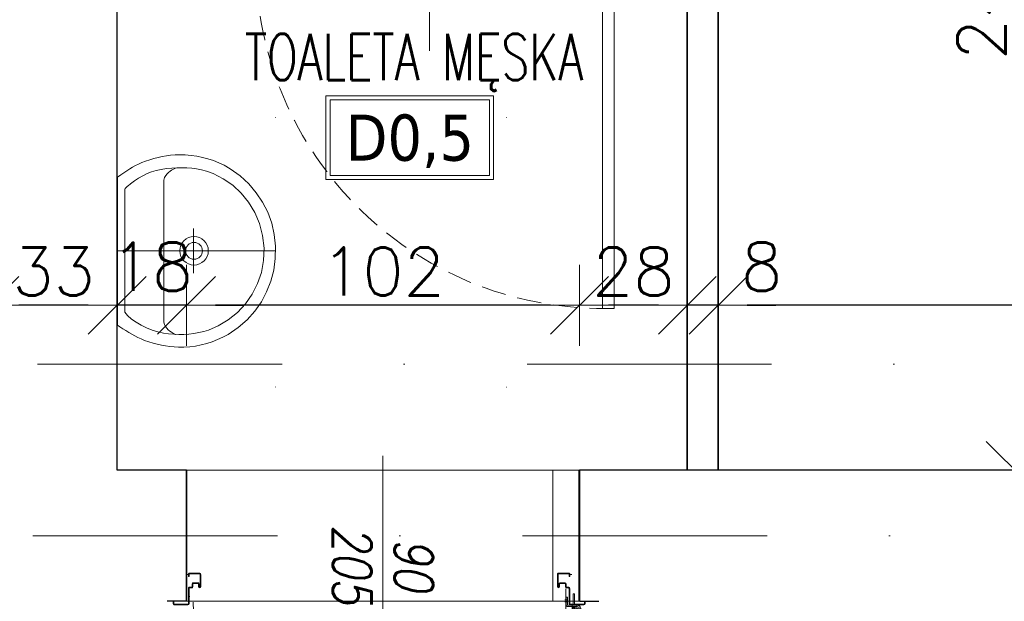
# Model space of a CAD drawing. Header units: millimetres. Extents: x 23192 to 177760, y -399809 to -79279.
# Tile 211 of 256: x 59347 to 59603, y -198090 to -197939. Entities that reach past the tile are written whole.
import ezdxf
from ezdxf.enums import TextEntityAlignment as Align

# ---------------------------------------------------------------- set-up
doc = ezdxf.new("R2010")
doc.units = ezdxf.units.MM
for name, pattern in [('CENTER', [0.6, 0.375, -0.075, 0.075, -0.075]), ('DASHDOT', [25.4, 12.7, -6.35, 0, -6.35]), ('DOT', [6.35, 0, -6.35]), ('HIDDEN', [9.525, 6.35, -3.175]), ('Hidden Line', [391.222223, 282.222223, -109])]:
    doc.linetypes.add(name, pattern=pattern)
doc.layers.get('0').update_dxf_attribs({"lineweight": 0})
for name, color, linetype, lineweight in [('!! 0_ Istn-sciany', 3, 'Continuous', 30), ('!! 0_Opis_pom', 9, 'Continuous', 13), ('!! 0_Osie', 1, 'DASHDOT', 13), ('!! 2  nowe sciany - remont', 2, 'Continuous', 35), ('!! 2_Drzwi - nowe remont', 33, 'Continuous', 9), ('!! 2_drzwi opis', 151, 'Continuous', 9), ('!! 2_LEGENDA', 253, 'Continuous', 13), ('!! 2_wypos-sanitarne', 240, 'Continuous', 9), ('!! wymiary osi', 250, 'Continuous', 9), ('0-osie-liniA', 14, 'DASHDOT', 5)]:
    doc.layers.add(name, color=color, linetype=linetype, lineweight=lineweight)
doc.layers.add('!! 2_WYBURZENIA DO REMONTU', color=7, linetype='Continuous', lineweight=0, true_color=0x4d4d4d, plot=False)
doc.layers.add('Powierzchnia', color=140, linetype='Continuous', lineweight=5, plot=False)
doc.styles.add('50', font='ROMANS.shx', dxfattribs={"width": 0.8, "height": 10})
doc.styles.add('ARCHETYP', font='romans.shx', dxfattribs={"height": 15})
doc.styles.add('ARIAL', font='tahoma.ttf')
doc.styles.add('TXT', font='simplex.shx')
doc.dimstyles.new('DIM50', dxfattribs={"dimscale": 5, "dimtxt": 2.5, "dimasz": 1.5, "dimexe": 0, "dimexo": 0, "dimgap": 0.5, "dimtad": 1, "dimdec": 4, "dimrnd": 0.5, "dimdsep": 46, "dimtxsty": 'TXT', "dimblk1": 'TICK1', "dimblk2": 'TICK1', "dimsah": 1, "dimcen": 0, "dimse1": 1, "dimse2": 1, "dimclrd": 1, "dimclre": 7, "dimclrt": 9, "dimadec": 0, "dimazin": 0, "dimtfac": 1, "dimtdec": 4, "dimtmove": 2, "dimatfit": 3, "dimldrblk": 'TICK1', "dimfxl": 1, "dimtolj": 1, "dimarcsym": 0})

# ---------------------------------------------------------------- blocks, each defined once
blk = doc.blocks.new('1_ok-opis')
blk.add_line((0, 111.61), (0, 50))
for points in [[(-17, 128.61), (-17, 143.61)], [(17, 128.61), (17, 143.61)]]:
    blk.add_lwpolyline(points)
for centre, start, end in [((0, 143.61), 0, 180), ((0, 128.61), 180, 0)]:
    blk.add_arc(centre, 17, start, end)
at = {"style": 'ARCHETYP'}
for tag, height, rotation, p in [('NR', 12, 90, (0, 136.9)), ('NR', 12, 270, (0, 136.9)), ('SZEROKOŚĆ', 10, 90, (-8, 78.29)), ('SZEROKOŚĆ', 10, 270, (8, 78.29)), ('WYSOKOŚĆ', 10, 270, (-8, 78.29)), ('WYSOKOŚĆ', 10, 90, (8, 78.29))]:
    blk.add_attdef(tag, text='', height=height, rotation=rotation, dxfattribs=at).set_placement(p, align=Align.MIDDLE)
blk = doc.blocks.new('BLOK OSI')
at = {"layer": '0-osie-liniA', "ltscale": 5}
for points in [[(48625.50568, -198090.0883), (53810.60983, -198090.0883)], [(48624.30568, -198134.5883), (52188.53244, -198134.5883)]]:
    blk.add_lwpolyline(points, dxfattribs=at)
blk = doc.blocks.new('zaw-dr-90-p')
at = {"color": 2, "linetype": 'CENTER', "ltscale": 0.2}
for p, q in [((12, 0), (-12, 0)), ((0, 12), (0, -12)), ((24.5, 24), (31, 24)), ((24.5, 19), (31, 19))]:
    blk.add_line(p, q, dxfattribs=at)
at = {"ltscale": 0.2}
for p, q in [((10, 12), (6.5, 12)), ((10, 0), (10, 6.5))]:
    blk.add_line(p, q, dxfattribs=at)
blk.add_lwpolyline([(0, 6.5), (23.5, 6.5, 0.414214), (28, 11), (28, 31), (24.5, 31), (24.5, 11, -0.414214), (23.5, 10), (0, 10, 4.561698), (7.6, 6.5), (4.9, 4.2)], format="xyb", dxfattribs=at)
blk.add_lwpolyline([(10, 10), (10, 39), (6.5, 39), (6.5, 10)], dxfattribs=at)
blk.add_lwpolyline([(-0.2, -0.2), (-2.5, -0.2), (-2.5, 0.2), (-0.2, 0.2), (-0.2, 2.5), (0.2, 2.5), (0.2, 0.2), (2.8, 0.2), (2.8, -0.2), (0.2, -0.2), (0.2, -2.8), (-0.2, -2.8)], close=True)
blk.add_circle((0, 0), 6.5, dxfattribs=at)
blk = doc.blocks.new('drzwi 90- sc 12')
for p, q in [((-13616.12, 20410.26), (-13616.12, 20411.46)), ((-13616.12, 20411.46), (-13615.02, 20411.46)), ((-13614.92, 20411.36), (-13614.92, 20313.77)), ((-13620.32, 20410.16), (-13620.32, 20313.77)), ((-13614.92, 20409.86), (-13620.32, 20409.86)), ((-13616.12, 20410.26), (-13620.22, 20410.26)), ((-13616.12, 20410.26), (-13620, 20410.26)), ((-13618.17, 20410.26), (-13616.22, 20410.26)), ((-13618.17, 20410.26), (-13616.22, 20410.26)), ((-13620.32, 20313.47), (-13620.32, 20317.97)), ((-13614.92, 20312.27), (-13614.92, 20317.97)), ((-13614.92, 20313.77), (-13620.32, 20313.77)), ((-13618.22, 20313.37), (-13620.22, 20313.37)), ((-13618.22, 20313.67), (-13618.22, 20313.37)), ((-13618.22, 20313.67), (-13616.42, 20313.67)), ((-13617.77, 20311.12), (-13617.77, 20305.72)), ((-13617.77, 20311.12), (-13617.77, 20305.72)), ((-13616.17, 20309.92), (-13616.17, 20311.02)), ((-13615.92, 20313.17), (-13615.92, 20312.17)), ((-13615.92, 20312.17), (-13615.02, 20312.17)), ((-13715.57, 20308.32), (-13715.57, 20308.56)), ((-13715.57, 20307.69), (-13715.57, 20308.56)), ((-13715.57, 20307.82), (-13715.57, 20308.56)), ((-13616.17, 20309.92), (-13617.37, 20309.92)), ((-13715.57, 20307.72), (-13715.37, 20307.72)), ((-13715.77, 20301.96), (-13716.27, 20301.96)), ((-13616.77, 20301.96), (-13616.27, 20301.96))]:
    blk.add_line(p, q)
for points in [[(-13665.27, 20284.96), (-13665.27, 20325.83)], [(-13615.57, 20309.64), (-13615.32, 20309.64), (-13615.32, 20309.82), (-13616.32, 20309.82), (-13616.32, 20309.64), (-13615.92, 20309.64)]]:
    blk.add_lwpolyline(points)
at = {"lineweight": 30}
for points in [[(-13716.27, 20308.92), (-13721.27, 20308.92)], [(-13716.27, 20308.92), (-13716.27, 20296.92)], [(-13614.27, 20308.92), (-13609.27, 20308.92)], [(-13614.27, 20308.92), (-13614.27, 20296.92)]]:
    blk.add_lwpolyline(points, dxfattribs=at)
at = {"ltscale": 0.2}
for points in [[(-13715.57, 20307.51), (-13715.57, 20309.48, 0.414214), (-13715.91, 20309.82), (-13719.43, 20309.82, 0.414214), (-13719.77, 20309.48), (-13719.77, 20308.92), (-13719.59, 20308.92), (-13719.59, 20309.48, -0.414214), (-13719.43, 20309.64), (-13716.97, 20309.64)], [(-13716.97, 20309.64), (-13715.91, 20309.64, -0.414214), (-13715.75, 20309.48), (-13715.75, 20307.51)], [(-13615.92, 20309.64), (-13616.63, 20309.64, 0.414214), (-13616.79, 20309.48), (-13616.79, 20305.58, -0.414214), (-13617.13, 20305.24), (-13617.58, 20305.24, 0.414214), (-13617.74, 20305.08), (-13617.74, 20304.48, -0.414214), (-13618.08, 20304.14), (-13619.26, 20304.14, -0.414214), (-13619.6, 20304.48), (-13619.6, 20305.15, 1), (-13619.79, 20305.15), (-13619.79, 20301.96, 0.414214), (-13619.63, 20301.8), (-13617.11, 20301.8, 0.414214), (-13616.95, 20301.96), (-13616.95, 20302.52), (-13616.77, 20302.52), (-13616.77, 20301.96, -0.414214), (-13617.11, 20301.62), (-13619.63, 20301.62, -0.414214), (-13619.97, 20301.96), (-13619.97, 20305.15, -1), (-13619.42, 20305.15), (-13619.42, 20304.48, 0.414214), (-13619.26, 20304.32), (-13618.08, 20304.32, 0.414214), (-13617.92, 20304.48), (-13617.92, 20305.08, -0.414214), (-13617.58, 20305.42), (-13617.13, 20305.42, 0.414214), (-13616.97, 20305.58), (-13616.97, 20309.48, -0.414214), (-13616.63, 20309.82), (-13613.11, 20309.82, -0.414214), (-13612.77, 20309.48), (-13612.77, 20308.92), (-13612.95, 20308.92), (-13612.95, 20309.48, 0.414214), (-13613.11, 20309.64), (-13615.57, 20309.64)], [(-13715.75, 20307.76), (-13715.75, 20305.58, 0.414214), (-13715.41, 20305.24), (-13714.96, 20305.24, -0.414214), (-13714.8, 20305.08), (-13714.8, 20304.48, 0.414214), (-13714.46, 20304.14), (-13713.28, 20304.14, 0.414214), (-13712.94, 20304.48), (-13712.94, 20305.15, -1), (-13712.75, 20305.15), (-13712.75, 20301.96, -0.414214), (-13712.91, 20301.8), (-13715.43, 20301.8, -0.414214), (-13715.59, 20301.96), (-13715.59, 20302.52), (-13715.77, 20302.52), (-13715.77, 20301.96, 0.414214), (-13715.43, 20301.62), (-13712.91, 20301.62, 0.414214), (-13712.57, 20301.96), (-13712.57, 20305.15, 1), (-13713.12, 20305.15), (-13713.12, 20304.48, -0.414214), (-13713.28, 20304.32), (-13714.46, 20304.32, -0.414214), (-13714.62, 20304.48), (-13714.62, 20305.08, 0.414214), (-13714.96, 20305.42), (-13715.41, 20305.42, -0.414214), (-13715.57, 20305.58), (-13715.57, 20307.64)]]:
    blk.add_lwpolyline(points, format="xyb", dxfattribs=at)
blk.add_lwpolyline([(-13616.79, 20308.82), (-13616.97, 20308.82), (-13616.97, 20307.42), (-13616.79, 20307.42)], close=True)
for centre, radius, start, end in [((-13615.02, 20411.36), 0.1, 0, 90), ((-13620.22, 20410.16), 0.1, 90, 180), ((-13620.22, 20313.47), 0.1, 180, 270), ((-13616.42, 20313.17), 0.5, 0, 90), ((-13616.27, 20311.02), 0.1, 0, 90), ((-13615.02, 20312.27), 0.1, 270, 0)]:
    blk.add_arc(centre, radius, start, end)
at = {"linetype": 'Hidden Line', "lineweight": 9, "ltscale": 0.05}
blk.add_arc((-13615.5, 20305.14), 99.12, 94.8005, 177.6944, dxfattribs=at)
at = {"xscale": 0.09999999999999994, "yscale": 0.09999999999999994, "zscale": 0.09999999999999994, "rotation": 180.0000000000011}
blk.add_blockref('zaw-dr-90-p', (-13614.92, 20310.92), dxfattribs=at)
blk = doc.blocks.new('A$C527aaae0')
at = {"lineweight": 5}
for points in [[(0, 0), (0, -0.4111)], [(0.1863, -0.1214), (0.1863, -0.1211)], [(0.1863, -0.1211), (0.1863, -0.1214)], [(-0.0573, -0.1985), (0.0582, -0.1985)]]:
    blk.add_lwpolyline(points, dxfattribs=at)
for points in [[(0.1915, -0.001), (0.1975, -0.0093), (0.203, -0.0173), (0.2082, -0.025), (0.213, -0.0326), (0.2175, -0.0402), (0.2216, -0.0479), (0.2255, -0.0558), (0.2292, -0.0639), (0.2328, -0.0735), (0.2366, -0.0845), (0.2399, -0.0953), (0.2429, -0.1061), (0.2453, -0.1169), (0.2473, -0.1278), (0.2487, -0.1389), (0.2495, -0.1502), (0.2498, -0.1618), (0.2492, -0.1766), (0.2478, -0.1918), (0.2457, -0.2067), (0.2428, -0.2214), (0.239, -0.2358), (0.2344, -0.25), (0.2289, -0.2639), (0.2225, -0.2775), (0.2132, -0.2936), (0.1947, -0.319), (0.174, -0.3415), (0.1513, -0.361), (0.1268, -0.3776), (0.1005, -0.391), (0.0726, -0.4011), (0.0432, -0.4079), (0.0125, -0.4112), (-0.0191, -0.4105), (-0.0495, -0.4063), (-0.0786, -0.3988), (-0.1062, -0.3881), (-0.1321, -0.3743), (-0.1563, -0.3574), (-0.1786, -0.3374), (-0.1988, -0.3143), (-0.2168, -0.2883), (-0.2237, -0.2746), (-0.2299, -0.2608), (-0.2353, -0.2468), (-0.24, -0.2327), (-0.2438, -0.2183), (-0.2467, -0.2037), (-0.2487, -0.1888), (-0.2498, -0.1735), (-0.2497, -0.1595), (-0.249, -0.1479), (-0.2479, -0.1367), (-0.2463, -0.1256), (-0.2444, -0.1148), (-0.242, -0.104), (-0.2392, -0.0932), (-0.2359, -0.0823), (-0.2322, -0.0712), (-0.2282, -0.0623), (-0.2242, -0.0541), (-0.22, -0.0461), (-0.2157, -0.0381), (-0.2113, -0.0303), (-0.2067, -0.0225), (-0.2019, -0.0148), (-0.1969, -0.0071), (-0.1921, -0.001)], [(0.1608, -0.0198), (0.1622, -0.0209), (0.1634, -0.022), (0.1645, -0.023), (0.1654, -0.024), (0.1663, -0.025), (0.1672, -0.0261), (0.1682, -0.0273), (0.1692, -0.0287), (0.1739, -0.0344), (0.1821, -0.0451), (0.1893, -0.0557), (0.1954, -0.0665), (0.2007, -0.0776), (0.2051, -0.0891), (0.2087, -0.1012), (0.2116, -0.114), (0.2138, -0.1277), (0.2152, -0.1416), (0.216, -0.1551), (0.2162, -0.1682), (0.2158, -0.181), (0.2146, -0.1937), (0.2128, -0.2063), (0.2103, -0.2189), (0.2069, -0.2316), (0.2007, -0.2493), (0.1874, -0.2756), (0.1704, -0.3001), (0.1499, -0.3221), (0.1263, -0.3413), (0.1, -0.3573), (0.0711, -0.3696), (0.0402, -0.3777), (0.0074, -0.3812), (-0.0248, -0.3802), (-0.0555, -0.3745), (-0.0846, -0.3645), (-0.1119, -0.3506), (-0.1369, -0.3331), (-0.1592, -0.3122), (-0.1785, -0.2885), (-0.1945, -0.2622), (-0.2053, -0.2373), (-0.2088, -0.2247), (-0.2117, -0.2119), (-0.2139, -0.1991), (-0.2155, -0.1862), (-0.2165, -0.1732), (-0.2167, -0.1601), (-0.2161, -0.147), (-0.2148, -0.1337), (-0.2129, -0.12), (-0.2097, -0.1056), (-0.2052, -0.0909), (-0.1995, -0.0763), (-0.1928, -0.0622), (-0.1851, -0.049), (-0.1767, -0.0372), (-0.1676, -0.0271), (-0.159, -0.0198)]]:
    blk.add_lwpolyline(points, close=True)
blk.add_lwpolyline([(0.2151, -0.1518), (0.2126, -0.1464), (0.21, -0.1415), (0.2071, -0.1372), (0.2038, -0.1333), (0.2, -0.1297), (0.1955, -0.1264), (0.1903, -0.1232), (0.1842, -0.1211), (-0.1851, -0.1211), (-0.1909, -0.1228), (-0.1959, -0.1256), (-0.2003, -0.1289), (-0.2043, -0.1326), (-0.2078, -0.1367), (-0.2109, -0.1413), (-0.2137, -0.1463), (-0.2163, -0.1518), (-0.2163, -0.1521)])
at = {"linetype": 'DOT'}
blk.add_lwpolyline([(-0.3533, -0.4109), (0.3467, -0.4109), (0.3467, -1.0109), (-0.3533, -1.0109)], close=True, dxfattribs=at)
for radius in [0.0371, 0.0219]:
    blk.add_circle((0.0005, -0.1995), radius)
blk = doc.blocks.new('drzwi giszet')
blk.add_lwpolyline([(68617.39, -194499.27), (68617.39, -194409.27), (68620.39, -194409.27), (68620.39, -194499.27)], close=True)
blk.add_lwpolyline([(68572.43, -194476.09), (68572.43, -194526.09)])
at = {"linetype": 'HIDDEN'}
blk.add_arc((68617.39, -194499.27), 90, 88.0898, 180, dxfattribs=at)
blk = doc.blocks.new('TICK1')
at = {"color": 0}
for p, q in [((0, -1.4), (0, 1.4)), ((0, 0), (-1, 0))]:
    blk.add_line(p, q, dxfattribs=at)
at = {"color": 2}
blk.add_line((-1, -1), (1, 1), dxfattribs=at)
blk = doc.blocks.new('*D2990')
at = {"layer": '!! wymiary osi', "color": 1, "lineweight": -2, "transparency": 16777216}
blk.add_line((59707.07, -198013.31), (59536.07, -198013.31), dxfattribs=at)
at = {"layer": 'DEFPOINTS', "color": 0, "transparency": 16777216}
for p in [(59528.57, -198013.31), (59528.57, -198056.13), (59714.57, -198056.13)]:
    blk.add_point(p, dxfattribs=at)
at = {"layer": '!! wymiary osi', "color": 1, "lineweight": -2, "transparency": 16777216, "xscale": 7.5, "yscale": 7.5, "zscale": 7.5, "rotation": 180}
blk.add_blockref('TICK1', (59528.57, -198013.31), dxfattribs=at)
at = {"layer": '!! wymiary osi', "color": 1, "lineweight": -2, "transparency": 16777216, "xscale": 7.5, "yscale": 7.5, "zscale": 7.5}
blk.add_blockref('TICK1', (59714.57, -198013.31), dxfattribs=at)
at = {"layer": '!! wymiary osi', "color": 9, "transparency": 16777216, "insert": (59621.57, -198004.56), "char_height": 12.5, "attachment_point": 5, "style": 'TXT'}
blk.add_mtext('\\A1;186', dxfattribs=at)
blk = doc.blocks.new('*D2991')
at = {"layer": '!! wymiary osi', "color": 1, "lineweight": -2, "transparency": 16777216}
for p, q in [((59513.07, -198013.31), (59505.57, -198013.31)), ((59528.57, -198013.31), (59520.57, -198013.31)), ((59536.07, -198013.31), (59543.57, -198013.31))]:
    blk.add_line(p, q, dxfattribs=at)
at = {"layer": 'DEFPOINTS', "color": 0, "transparency": 16777216}
for p in [(59520.57, -198013.31), (59520.57, -198056.13), (59528.57, -198056.13)]:
    blk.add_point(p, dxfattribs=at)
at = {"layer": '!! wymiary osi', "color": 1, "lineweight": -2, "transparency": 16777216, "xscale": 7.5, "yscale": 7.5, "zscale": 7.5}
blk.add_blockref('TICK1', (59520.57, -198013.31), dxfattribs=at)
at = {"layer": '!! wymiary osi', "color": 1, "lineweight": -2, "transparency": 16777216, "xscale": 7.5, "yscale": 7.5, "zscale": 7.5, "rotation": 180}
blk.add_blockref('TICK1', (59528.57, -198013.31), dxfattribs=at)
at = {"layer": '!! wymiary osi', "color": 9, "transparency": 16777216, "insert": (59539.87, -198003.31), "char_height": 12.5, "attachment_point": 5, "style": 'TXT'}
blk.add_mtext('\\A1;8', dxfattribs=at)
blk = doc.blocks.new('*D2992')
at = {"layer": '!! wymiary osi', "color": 1, "lineweight": -2, "transparency": 16777216}
blk.add_line((59513.07, -198013.31), (59500.07, -198013.31), dxfattribs=at)
at = {"layer": 'DEFPOINTS', "color": 0, "transparency": 16777216}
for p in [(59492.57, -198013.31), (59492.57, -198056.13), (59520.57, -198056.13)]:
    blk.add_point(p, dxfattribs=at)
at = {"layer": '!! wymiary osi', "color": 1, "lineweight": -2, "transparency": 16777216, "xscale": 7.5, "yscale": 7.5, "zscale": 7.5, "rotation": 180}
blk.add_blockref('TICK1', (59492.57, -198013.31), dxfattribs=at)
at = {"layer": '!! wymiary osi', "color": 1, "lineweight": -2, "transparency": 16777216, "xscale": 7.5, "yscale": 7.5, "zscale": 7.5}
blk.add_blockref('TICK1', (59520.57, -198013.31), dxfattribs=at)
at = {"layer": '!! wymiary osi', "color": 9, "transparency": 16777216, "insert": (59506.57, -198004.56), "char_height": 12.5, "attachment_point": 5, "style": 'TXT'}
blk.add_mtext('\\A1;28', dxfattribs=at)
blk = doc.blocks.new('*D2993')
at = {"layer": '!! wymiary osi', "color": 1, "lineweight": -2, "transparency": 16777216}
blk.add_line((59485.07, -198013.31), (59398.07, -198013.31), dxfattribs=at)
at = {"layer": 'DEFPOINTS', "color": 0, "transparency": 16777216}
for p in [(59390.57, -198013.31), (59390.57, -198056.13), (59492.57, -198056.13)]:
    blk.add_point(p, dxfattribs=at)
at = {"layer": '!! wymiary osi', "color": 1, "lineweight": -2, "transparency": 16777216, "xscale": 7.5, "yscale": 7.5, "zscale": 7.5, "rotation": 180}
blk.add_blockref('TICK1', (59390.57, -198013.31), dxfattribs=at)
at = {"layer": '!! wymiary osi', "color": 1, "lineweight": -2, "transparency": 16777216, "xscale": 7.5, "yscale": 7.5, "zscale": 7.5}
blk.add_blockref('TICK1', (59492.57, -198013.31), dxfattribs=at)
at = {"layer": '!! wymiary osi', "color": 9, "transparency": 16777216, "insert": (59441.57, -198004.56), "char_height": 12.5, "attachment_point": 5, "style": 'TXT'}
blk.add_mtext('\\A1;102', dxfattribs=at)
blk = doc.blocks.new('*D2994')
at = {"layer": '!! wymiary osi', "color": 1, "lineweight": -2, "transparency": 16777216}
for p, q in [((59365.07, -198013.31), (59357.57, -198013.31)), ((59390.57, -198013.31), (59372.57, -198013.31)), ((59398.07, -198013.31), (59405.57, -198013.31))]:
    blk.add_line(p, q, dxfattribs=at)
at = {"layer": 'DEFPOINTS', "color": 0, "transparency": 16777216}
for p in [(59372.57, -198013.31), (59372.57, -198056.13), (59390.57, -198056.13)]:
    blk.add_point(p, dxfattribs=at)
at = {"layer": '!! wymiary osi', "color": 1, "lineweight": -2, "transparency": 16777216, "xscale": 7.5, "yscale": 7.5, "zscale": 7.5}
blk.add_blockref('TICK1', (59372.57, -198013.31), dxfattribs=at)
at = {"layer": '!! wymiary osi', "color": 1, "lineweight": -2, "transparency": 16777216, "xscale": 7.5, "yscale": 7.5, "zscale": 7.5, "rotation": 180}
blk.add_blockref('TICK1', (59390.57, -198013.31), dxfattribs=at)
at = {"layer": '!! wymiary osi', "color": 9, "transparency": 16777216, "insert": (59381.57, -198003.31), "char_height": 12.5, "attachment_point": 5, "style": 'TXT'}
blk.add_mtext('\\A1;18', dxfattribs=at)
blk = doc.blocks.new('*D2995')
at = {"layer": '!! wymiary osi', "color": 1, "lineweight": -2, "transparency": 16777216}
blk.add_line((59365.07, -198013.31), (59347.07, -198013.31), dxfattribs=at)
at = {"layer": 'DEFPOINTS', "color": 0, "transparency": 16777216}
for p in [(59339.57, -198013.31), (59339.57, -198056.13), (59372.57, -198056.13)]:
    blk.add_point(p, dxfattribs=at)
at = {"layer": '!! wymiary osi', "color": 1, "lineweight": -2, "transparency": 16777216, "xscale": 7.5, "yscale": 7.5, "zscale": 7.5, "rotation": 180}
blk.add_blockref('TICK1', (59339.57, -198013.31), dxfattribs=at)
at = {"layer": '!! wymiary osi', "color": 1, "lineweight": -2, "transparency": 16777216, "xscale": 7.5, "yscale": 7.5, "zscale": 7.5}
blk.add_blockref('TICK1', (59372.57, -198013.31), dxfattribs=at)
at = {"layer": '!! wymiary osi', "color": 9, "transparency": 16777216, "insert": (59356.07, -198004.56), "char_height": 12.5, "attachment_point": 5, "style": 'TXT'}
blk.add_mtext('\\A1;33', dxfattribs=at)
blk = doc.blocks.new('*D3013')
at = {"layer": '!! wymiary osi', "color": 1, "lineweight": -2, "transparency": 16777216}
blk.add_line((59605.67, -197818.63), (59605.67, -198048.63), dxfattribs=at)
at = {"layer": 'DEFPOINTS', "color": 0, "transparency": 16777216}
for p in [(59503.47, -197811.13), (59503.47, -198056.13), (59605.67, -198056.13)]:
    blk.add_point(p, dxfattribs=at)
at = {"layer": '!! wymiary osi', "color": 1, "lineweight": -2, "transparency": 16777216, "xscale": 7.5, "yscale": 7.5, "zscale": 7.5}
for p, rotation in [((59605.67, -197811.13), 90), ((59605.67, -198056.13), 270)]:
    blk.add_blockref('TICK1', p, dxfattribs=dict(at, rotation=rotation))
at = {"layer": '!! wymiary osi', "color": 9, "transparency": 16777216, "insert": (59596.92, -197933.63), "char_height": 12.5, "attachment_point": 5, "rotation": 90, "style": 'TXT'}
blk.add_mtext('\\A1;245', dxfattribs=at)

msp = doc.modelspace()

# ---------------------------------------------------------------- linework, layer by layer
at = {"layer": '!! 0_ Istn-sciany'}
for points in [[(59372.56735, -198056.12813), (59372.56735, -197923.12813)], [(59390.56735, -198056.12813), (59372.56735, -198056.12813)], [(59390.56735, -198056.12813), (59390.56735, -198090.12813)], [(59714.56735, -198056.12813), (59492.56735, -198056.12813)], [(59492.56735, -198056.12813), (59492.56735, -198090.12813)]]:
    msp.add_lwpolyline(points, dxfattribs=at)
at = {"layer": '!! 0_Opis_pom', "ltscale": 0.7}
for points in [[(59426.76586, -197980.6861), (59470.28586, -197980.6861), (59470.28586, -197958.9261), (59426.76586, -197958.9261)], [(59427.85386, -197979.5981), (59469.19786, -197979.5981), (59469.19786, -197960.0141), (59427.85386, -197960.0141)]]:
    msp.add_lwpolyline(points, close=True, dxfattribs=at)
at = {"layer": '!! 2  nowe sciany - remont'}
for points in [[(59388.56735, -197811.12813), (59528.56735, -197811.12813), (59528.56735, -198056.12813)], [(59388.56735, -197819.12813), (59520.56735, -197819.12813), (59520.56735, -198056.12813)]]:
    msp.add_lwpolyline(points, dxfattribs=at)
at = {"layer": '!! 2_LEGENDA'}
msp.add_lwpolyline([(59520.56735, -198056.12813), (59528.56735, -198056.12813), (59528.56735, -197811.12813), (59388.56735, -197811.12813), (59388.56735, -197819.12813), (59520.56735, -197819.12813)], close=True, dxfattribs=at)
at = {"layer": '!! 2_WYBURZENIA DO REMONTU'}
msp.add_lwpolyline([(59390.44739, -198056.12813), (59492.44739, -198056.12813), (59492.44739, -198090.12813), (59390.44739, -198090.12813)], close=True, dxfattribs=at)
for points in [[(59485.65299, -198090.12813), (59485.65299, -198056.12813)], [(59492.56735, -198056.12813), (59492.56735, -198090.12813)]]:
    msp.add_lwpolyline(points, dxfattribs=at)
at = {"layer": 'Powierzchnia'}
for points in [[(59372.56735, -198056.12813), (59520.56735, -198056.12813), (59520.56735, -197819.12813), (59388.56735, -197819.12813), (59388.56735, -197923.12813), (59372.56735, -197923.12813)], [(59714.56735, -197911.12813), (59528.56735, -197911.12813), (59528.56735, -198056.12813), (59714.56735, -198056.12813)]]:
    msp.add_lwpolyline(points, close=True, dxfattribs=at)

# ---------------------------------------------------------------- block references
at = {"layer": '!! 0_Osie'}
msp.add_blockref('BLOK OSI', (8819.85593, 61.46017), dxfattribs=at)
at = {"layer": '!! 2_Drzwi - nowe remont', "xscale": -1, "rotation": 180}
for name, p in [('drzwi giszet', (-9118.82229, -392423.39361)), ('drzwi 90- sc 12', (73106.83705, -177781.20379))]:
    msp.add_blockref(name, p, dxfattribs=at)
at = {"layer": '!! 2_drzwi opis'}
ref = msp.add_blockref('1_ok-opis', (59441.56738, -198002.34971), dxfattribs=dict(at, rotation=180.0000036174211))
ref.add_attrib('WYSOKOŚĆ', '205', dxfattribs={"layer": '0', "height": 10, "rotation": 90.0000036, "style": '50', "oblique": 10, "text_generation_flag": 6, "width": 0.8}).set_placement((59433.56739, -198080.64057), align=Align.MIDDLE)
ref.add_attrib('SZEROKOŚĆ', '90', dxfattribs={"layer": '0', "height": 10, "rotation": 90.0000036, "style": '50', "oblique": 10, "text_generation_flag": 6, "width": 0.8}).set_placement((59449.56739, -198080.64057), align=Align.MIDDLE)
ref.add_attrib('NR', 'Dw', dxfattribs={"layer": '0', "height": 10, "rotation": 90.0000036, "style": '50', "oblique": 10, "text_generation_flag": 6, "width": 0.8}).set_placement((59441.56739, -198130.96096), align=Align.MIDDLE)
at = {"layer": '!! 2_wypos-sanitarne', "xscale": 100, "yscale": 100, "zscale": 100, "rotation": 89.99999999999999}
msp.add_blockref('A$C527aaae0', (59372.56735, -197999.22813), dxfattribs=at)

# ---------------------------------------------------------------- texts
at = {"layer": '!! 0_Opis_pom', "ltscale": 0.7, "style": 'TXT', "width": 0.7}
msp.add_text('TOALETA MĘSKA', height=12, dxfattribs=at).set_placement((59449.64099, -197954.87979), align=Align.CENTER)
at = {"layer": '!! 0_Opis_pom', "ltscale": 0.7, "style": 'ARIAL'}
msp.add_attdef('D0,5', text='', height=11.968, dxfattribs=at).set_placement((59448.52586, -197969.8061), align=Align.MIDDLE_CENTER)

# ---------------------------------------------------------------- dimensions: what is measured, and where the dimension line sits
at = {"layer": '!! wymiary osi'}
dim = msp.add_linear_dim(base=(59605.66731, -198056.12813), p1=(59503.47439, -197811.12813), p2=(59503.47439, -198056.12813), angle=90, dimstyle='DIM50', dxfattribs=at)
dim.commit()
dim.dimension.update_dxf_attribs({"geometry": '*D3013', "text_midpoint": (59596.91731, -197933.62813)})
for base, p1, p2, picture, middle in [((59372.56735, -198013.31169), (59390.56735, -198056.12813), (59372.56735, -198056.12813), '*D2994', (59381.56735, -198003.31169)), ((59339.56735, -198013.31169), (59372.56735, -198056.12813), (59339.56735, -198056.12813), '*D2995', (59356.06735, -198004.56169)), ((59390.56735, -198013.31169), (59492.56735, -198056.12813), (59390.56735, -198056.12813), '*D2993', (59441.56735, -198004.56169)), ((59492.56735, -198013.31169), (59520.56735, -198056.12813), (59492.56735, -198056.12813), '*D2992', (59506.56735, -198004.56169)), ((59528.56735, -198013.31169), (59714.56735, -198056.12813), (59528.56735, -198056.12813), '*D2990', (59621.56735, -198004.56169))]:
    dim = msp.add_linear_dim(base=base, p1=p1, p2=p2, dimstyle='DIM50', dxfattribs=at)
    dim.commit()
    dim.dimension.update_dxf_attribs({"geometry": picture, "text_midpoint": middle})
dim = msp.add_linear_dim(base=(59520.56735, -198013.31169), p1=(59528.56735, -198056.12813), p2=(59520.56735, -198056.12813), dimstyle='DIM50', dxfattribs=at)
dim.commit()
dim.dimension.update_dxf_attribs({"geometry": '*D2991', "text_midpoint": (59539.87389, -198003.31169), "dimtype": 160})

doc.saveas('drawing.dxf')
